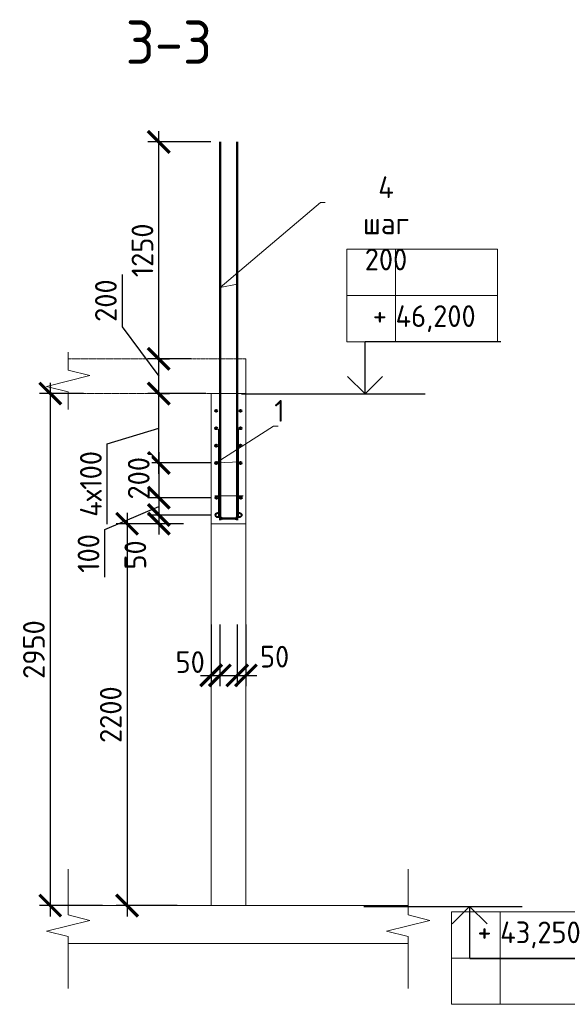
# Model space of a CAD drawing. Header units: millimetres. Extents: x 247266 to 730847, y -636031 to 10052.
# Tile 90 of 196: x 544652 to 550960, y -326539 to -315193. Entities that reach past the tile are written whole.
import ezdxf
from ezdxf import colors
from ezdxf.entities.mleader import LeaderData, LeaderLine
from ezdxf.math import Vec2, Vec3

# ---------------------------------------------------------------- set-up
doc = ezdxf.new("R2010")
doc.units = ezdxf.units.MM
doc.linetypes.add('01 Штриховая _4 мм_', pattern=[6, 3.5, -2.5])
for name, color, linetype, lineweight in [('AF_Perekritie', 7, 'Continuous', 18), ('AF_Stena', 7, 'Continuous', 18), ('KR_Fundament', 7, 'Continuous', 18), ('RAZMER', 7, 'Continuous', 15), ('Арм_хомуты', 7, 'Continuous', 18), ('Арм_шпильки', 7, 'Continuous', 18), ('Армирование', 7, 'Continuous', 40), ('АрмСтер', 7, 'Continuous', 50), ('АС-Таблицы', 7, 'Continuous', 20), ('отметки', 7, 'Continuous', 18), ('подоснова', 7, 'Continuous', 5)]:
    doc.layers.add(name, color=color, linetype=linetype, lineweight=lineweight)
doc.layers.add('РАЗМЕРЫ', color=7, linetype='Continuous')
doc.styles.add('GOST 2.304', font='CS_Gost2304.shx')
doc.styles.add('GOST-2.304_Type-B', font='GOST_Common.ttf')
doc.styles.add('ГОСТ', font='GOST_Common.ttf')
doc.dimstyles.new('мой 25', dxfattribs={"dimscale": 100, "dimtxt": 2.5, "dimasz": 2.5, "dimexe": 1.25, "dimexo": 0.625, "dimtad": 1, "dimdec": 0, "dimlfac": 0.5, "dimtxsty": 'GOST-2.304_Type-B', "dimblk": 'ARCHTICK', "dimcen": 2.5, "dimdle": 1.25, "dimaunit": 1, "dimadec": 1, "dimazin": 2, "dimtfac": 1, "dimtdec": 0, "dimtmove": 1, "dimatfit": 3, "dimfxl": 6, "dimfxlon": 1, "dimtfill": 1, "dimlwd": -1, "dimlwe": -1, "dimarcsym": 0})

# ---------------------------------------------------------------- blocks, each defined once
blk = doc.blocks.new('_None')
blk = doc.blocks.new('_ArchTick')
at = {"color": 0, "linetype": 'ByBlock', "const_width": 0.15}
blk.add_lwpolyline([(-0.5, -0.5), (0.5, 0.5)], dxfattribs=at)
blk = doc.blocks.new('*D1139')
at = {"layer": 'DEFPOINTS', "color": 0, "ltscale": 100}
for p in [(546217, -319101), (546254, -319101), (546217, -319501)]:
    blk.add_point(p, dxfattribs=at)
at = {"layer": 'РАЗМЕРЫ', "color": 0, "linetype": 'Continuous'}
for p, q in [((545832, -318130), (545832, -318731)), ((545832, -318731), (546254, -319301)), ((546254, -319626), (546254, -318976)), ((546279, -319101), (546379, -319101)), ((546279, -319501), (546379, -319501))]:
    blk.add_line(p, q, dxfattribs=at)
at = {"layer": 'РАЗМЕРЫ', "color": 0, "ltscale": 100, "xscale": 250, "yscale": 250, "zscale": 250}
for p, rotation in [((546254, -319101), 90), ((546254, -319501), 270)]:
    blk.add_blockref('_ArchTick', p, dxfattribs=dict(at, rotation=rotation))
at = {"layer": 'РАЗМЕРЫ', "color": 0, "lineweight": 0, "ltscale": 100, "insert": (545645, -318430), "char_height": 250, "attachment_point": 5, "rotation": 90, "style": 'GOST-2.304_Type-B', "bg_fill": 3, "box_fill_scale": 1.1, "bg_fill_color": 256, "bg_fill_true_color": 13158600, "bg_fill_transparency": 0}
blk.add_mtext('200', dxfattribs=at)
blk = doc.blocks.new('*D1140')
at = {"layer": 'DEFPOINTS', "color": 0, "ltscale": 100}
for p in [(546858, -322098), (546958, -322098), (546958, -322749)]:
    blk.add_point(p, dxfattribs=at)
at = {"layer": 'РАЗМЕРЫ', "color": 0, "linetype": 'Continuous'}
for p, q in [((546858, -322161), (546858, -322874)), ((546958, -322161), (546958, -322874)), ((546733, -322749), (547083, -322749))]:
    blk.add_line(p, q, dxfattribs=at)
at = {"layer": 'РАЗМЕРЫ', "color": 0, "ltscale": 100, "xscale": 250, "yscale": 250, "zscale": 250}
blk.add_blockref('_ArchTick', (546858, -322749), dxfattribs=at)
at = {"layer": 'РАЗМЕРЫ', "color": 0, "ltscale": 100, "xscale": 250, "yscale": 250, "zscale": 250, "rotation": 180}
blk.add_blockref('_ArchTick', (546958, -322749), dxfattribs=at)
at = {"layer": 'РАЗМЕРЫ', "color": 0, "lineweight": 0, "ltscale": 100, "insert": (546616, -322595), "char_height": 250, "attachment_point": 5, "style": 'GOST-2.304_Type-B', "bg_fill": 3, "box_fill_scale": 1.1, "bg_fill_color": 256, "bg_fill_true_color": 13158600, "bg_fill_transparency": 0}
blk.add_mtext('50', dxfattribs=at)
blk = doc.blocks.new('*D1141')
at = {"layer": 'DEFPOINTS', "color": 0, "ltscale": 100}
for p in [(547158, -322098), (547258, -322098), (547258, -322749)]:
    blk.add_point(p, dxfattribs=at)
at = {"layer": 'РАЗМЕРЫ', "color": 0, "linetype": 'Continuous'}
for p, q in [((547158, -322161), (547158, -322874)), ((547258, -322161), (547258, -322874)), ((547033, -322749), (547383, -322749))]:
    blk.add_line(p, q, dxfattribs=at)
at = {"layer": 'РАЗМЕРЫ', "color": 0, "ltscale": 100, "xscale": 250, "yscale": 250, "zscale": 250}
blk.add_blockref('_ArchTick', (547158, -322749), dxfattribs=at)
at = {"layer": 'РАЗМЕРЫ', "color": 0, "ltscale": 100, "xscale": 250, "yscale": 250, "zscale": 250, "rotation": 180}
blk.add_blockref('_ArchTick', (547258, -322749), dxfattribs=at)
at = {"layer": 'РАЗМЕРЫ', "color": 0, "lineweight": 0, "ltscale": 100, "insert": (547588, -322533), "char_height": 250, "attachment_point": 5, "style": 'GOST-2.304_Type-B', "bg_fill": 3, "box_fill_scale": 1.1, "bg_fill_color": 256, "bg_fill_true_color": 13158600, "bg_fill_transparency": 0}
blk.add_mtext('50', dxfattribs=at)
blk = doc.blocks.new('*D1142')
at = {"layer": 'DEFPOINTS', "color": 0, "ltscale": 100}
for p in [(545449, -319501), (545004, -325401), (547323, -325401)]:
    blk.add_point(p, dxfattribs=at)
at = {"layer": 'РАЗМЕРЫ', "color": 0, "linetype": 'Continuous'}
for p, q in [((545004, -319376), (545004, -325526)), ((545387, -319501), (544879, -319501)), ((545604, -325401), (544879, -325401))]:
    blk.add_line(p, q, dxfattribs=at)
at = {"layer": 'РАЗМЕРЫ', "color": 0, "ltscale": 100, "xscale": 250, "yscale": 250, "zscale": 250}
for p, rotation in [((545004, -319501), 90), ((545004, -325401), 270)]:
    blk.add_blockref('_ArchTick', p, dxfattribs=dict(at, rotation=rotation))
at = {"layer": 'РАЗМЕРЫ', "color": 0, "lineweight": 0, "ltscale": 100, "insert": (544816, -322451), "char_height": 250, "attachment_point": 5, "rotation": 90, "style": 'GOST-2.304_Type-B', "bg_fill": 3, "box_fill_scale": 1.1, "bg_fill_color": 256, "bg_fill_true_color": 13158600, "bg_fill_transparency": 0}
blk.add_mtext('2950', dxfattribs=at)
blk = doc.blocks.new('*D1143')
at = {"layer": 'DEFPOINTS', "color": 0, "ltscale": 100}
for p in [(546217, -319101), (546254, -319101), (546217, -319501)]:
    blk.add_point(p, dxfattribs=at)
at = {"layer": 'РАЗМЕРЫ', "color": 0, "linetype": 'Continuous'}
for p, q in [((545832, -318130), (545832, -318731)), ((545832, -318731), (546254, -319301)), ((546254, -319626), (546254, -318976)), ((546279, -319101), (546379, -319101)), ((546279, -319501), (546379, -319501))]:
    blk.add_line(p, q, dxfattribs=at)
at = {"layer": 'РАЗМЕРЫ', "color": 0, "ltscale": 100, "xscale": 250, "yscale": 250, "zscale": 250}
for p, rotation in [((546254, -319101), 90), ((546254, -319501), 270)]:
    blk.add_blockref('_ArchTick', p, dxfattribs=dict(at, rotation=rotation))
at = {"layer": 'РАЗМЕРЫ', "color": 0, "lineweight": 0, "ltscale": 100, "insert": (545645, -318430), "char_height": 250, "attachment_point": 5, "rotation": 90, "style": 'GOST-2.304_Type-B', "bg_fill": 3, "box_fill_scale": 1.1, "bg_fill_color": 256, "bg_fill_true_color": 13158600, "bg_fill_transparency": 0}
blk.add_mtext('200', dxfattribs=at)
blk = doc.blocks.new('*D1144')
at = {"layer": 'DEFPOINTS', "color": 0, "ltscale": 100}
for p in [(546254, -319501), (546858, -319501), (546780, -320301)]:
    blk.add_point(p, dxfattribs=at)
at = {"layer": 'РАЗМЕРЫ', "color": 0, "linetype": 'Continuous'}
for p, q in [((546254, -320426), (546254, -319376)), ((546796, -319501), (546129, -319501)), ((545660, -320079), (546254, -319901)), ((545660, -321005), (545660, -320079)), ((546717, -320301), (546129, -320301))]:
    blk.add_line(p, q, dxfattribs=at)
at = {"layer": 'РАЗМЕРЫ', "color": 0, "ltscale": 100, "xscale": 250, "yscale": 250, "zscale": 250}
for p, rotation in [((546254, -319501), 90), ((546254, -320301), 270)]:
    blk.add_blockref('_ArchTick', p, dxfattribs=dict(at, rotation=rotation))
at = {"layer": 'РАЗМЕРЫ', "color": 0, "lineweight": 0, "ltscale": 100, "insert": (545472, -320542), "char_height": 250, "attachment_point": 5, "rotation": 90, "style": 'GOST-2.304_Type-B', "bg_fill": 3, "box_fill_scale": 1.1, "bg_fill_color": 256, "bg_fill_true_color": 13158600, "bg_fill_transparency": 0}
blk.add_mtext('4х100', dxfattribs=at)
blk = doc.blocks.new('*D1145')
at = {"layer": 'DEFPOINTS', "color": 0, "ltscale": 100}
for p in [(546254, -316601), (547361, -316601), (546692, -319101)]:
    blk.add_point(p, dxfattribs=at)
at = {"layer": 'РАЗМЕРЫ', "color": 0, "linetype": 'Continuous'}
for p, q in [((546254, -319226), (546254, -316476)), ((546854, -316601), (546129, -316601)), ((546629, -319101), (546129, -319101))]:
    blk.add_line(p, q, dxfattribs=at)
at = {"layer": 'РАЗМЕРЫ', "color": 0, "ltscale": 100, "xscale": 250, "yscale": 250, "zscale": 250}
for p, rotation in [((546254, -316601), 90), ((546254, -319101), 270)]:
    blk.add_blockref('_ArchTick', p, dxfattribs=dict(at, rotation=rotation))
at = {"layer": 'РАЗМЕРЫ', "color": 0, "lineweight": 0, "ltscale": 100, "insert": (546066, -317851), "char_height": 250, "attachment_point": 5, "rotation": 90, "style": 'GOST-2.304_Type-B', "bg_fill": 3, "box_fill_scale": 1.1, "bg_fill_color": 256, "bg_fill_true_color": 13158600, "bg_fill_transparency": 0}
blk.add_mtext('1250', dxfattribs=at)
blk = doc.blocks.new('*U192')
at = {"color": 0, "linetype": 'ByBlock', "lineweight": -2}
for p, q in [((-109, 25), (-105, 1027)), ((-95, 1027), (-105, 1027)), ((-99, 25), (-95, 1027)), ((99, 25), (103, 1026)), ((103, 1026), (113, 1026)), ((109, 25), (113, 1026)), ((-108, 16), (-109, 25)), ((-104, 8), (-108, 16)), ((-99, 1), (-104, 8)), ((-98, 19), (-99, 25)), ((-92, -5), (-99, 1)), ((-96, 13), (-98, 19)), ((-92, 8), (-96, 13)), ((-87, 4), (-92, 8)), ((-81, 1), (-87, 4)), ((-74, 0), (-81, 1)), ((-74, 0), (74, 0)), ((74, 0), (81, 1)), ((81, 1), (87, 3)), ((87, 3), (92, 7)), ((92, 7), (96, 12)), ((96, 12), (98, 18)), ((98, 18), (99, 25)), ((99, 0), (105, 7)), ((105, 7), (108, 16)), ((108, 16), (109, 25)), ((-83, -9), (-92, -5)), ((-74, -10), (-83, -9)), ((74, -10), (-74, -10)), ((74, -10), (83, -9)), ((83, -9), (92, -6)), ((92, -6), (99, 0))]:
    blk.add_line(p, q, dxfattribs=at)
at = {"style": 'GOST 2.304', "oblique": 15, "flags": 9}
for tag, p in [('ПОЗИЦИЯ', (1066, -185)), ('ДИАМЕТР', (1066, -189)), ('КЛАСС', (1066, -194)), ('ДЛИНА', (1067, -199)), ('МАССА', (1067, -204))]:
    blk.add_attdef(tag, p, '', height=2.5, dxfattribs=at)
blk = doc.blocks.new('*D1244')
at = {"layer": 'DEFPOINTS', "color": 0, "ltscale": 100}
for p in [(546916, -320301), (546254, -320701), (546918, -320701)]:
    blk.add_point(p, dxfattribs=at)
at = {"layer": 'РАЗМЕРЫ', "color": 0, "linetype": 'Continuous'}
for p, q in [((546254, -320176), (546254, -320826)), ((546854, -320301), (546129, -320301)), ((546854, -320701), (546129, -320701))]:
    blk.add_line(p, q, dxfattribs=at)
at = {"layer": 'РАЗМЕРЫ', "color": 0, "ltscale": 100, "xscale": 250, "yscale": 250, "zscale": 250}
for p, rotation in [((546254, -320301), 90), ((546254, -320701), 270)]:
    blk.add_blockref('_ArchTick', p, dxfattribs=dict(at, rotation=rotation))
at = {"layer": 'РАЗМЕРЫ', "color": 0, "lineweight": 0, "ltscale": 100, "insert": (546023, -320477), "char_height": 250, "attachment_point": 5, "rotation": 90, "style": 'GOST-2.304_Type-B', "bg_fill": 3, "box_fill_scale": 1.1, "bg_fill_color": 256, "bg_fill_true_color": 13158600, "bg_fill_transparency": 0}
blk.add_mtext('200', dxfattribs=at)
blk = doc.blocks.new('*D1245')
at = {"layer": 'DEFPOINTS', "color": 0, "ltscale": 100}
for p in [(546918, -320701), (546254, -320901), (546933, -320901)]:
    blk.add_point(p, dxfattribs=at)
at = {"layer": 'РАЗМЕРЫ', "color": 0, "linetype": 'Continuous'}
for p, q in [((546254, -320576), (546254, -321026)), ((546854, -320701), (546129, -320701)), ((545632, -321068), (546254, -320801)), ((546854, -320901), (546129, -320901)), ((545632, -321618), (545632, -321068))]:
    blk.add_line(p, q, dxfattribs=at)
at = {"layer": 'РАЗМЕРЫ', "color": 0, "ltscale": 100, "xscale": 250, "yscale": 250, "zscale": 250}
for p, rotation in [((546254, -320701), 90), ((546254, -320901), 270)]:
    blk.add_blockref('_ArchTick', p, dxfattribs=dict(at, rotation=rotation))
at = {"layer": 'РАЗМЕРЫ', "color": 0, "lineweight": 0, "ltscale": 100, "insert": (545445, -321343), "char_height": 250, "attachment_point": 5, "rotation": 90, "style": 'GOST-2.304_Type-B', "bg_fill": 3, "box_fill_scale": 1.1, "bg_fill_color": 256, "bg_fill_true_color": 13158600, "bg_fill_transparency": 0}
blk.add_mtext('100', dxfattribs=at)
blk = doc.blocks.new('*D1246')
at = {"layer": 'DEFPOINTS', "color": 0, "ltscale": 100}
for p in [(546933, -320901), (546254, -321001), (546601, -321001)]:
    blk.add_point(p, dxfattribs=at)
at = {"layer": 'РАЗМЕРЫ', "color": 0, "linetype": 'Continuous'}
for p, q in [((546254, -320776), (546254, -321126)), ((546854, -320901), (546129, -320901)), ((546539, -321001), (546129, -321001))]:
    blk.add_line(p, q, dxfattribs=at)
at = {"layer": 'РАЗМЕРЫ', "color": 0, "ltscale": 100, "xscale": 250, "yscale": 250, "zscale": 250}
for p, rotation in [((546254, -320901), 270), ((546254, -321001), 90)]:
    blk.add_blockref('_ArchTick', p, dxfattribs=dict(at, rotation=rotation))
at = {"layer": 'РАЗМЕРЫ', "color": 0, "lineweight": 0, "ltscale": 100, "insert": (545984, -321361), "char_height": 250, "attachment_point": 5, "rotation": 90, "style": 'GOST-2.304_Type-B', "bg_fill": 3, "box_fill_scale": 1.1, "bg_fill_color": 256, "bg_fill_true_color": 13158600, "bg_fill_transparency": 0}
blk.add_mtext('50', dxfattribs=at)
blk = doc.blocks.new('*D1263')
at = {"layer": 'DEFPOINTS', "color": 0, "ltscale": 100}
for p in [(546601, -321001), (545889, -325401), (546528, -325401)]:
    blk.add_point(p, dxfattribs=at)
at = {"layer": 'РАЗМЕРЫ', "color": 0, "linetype": 'Continuous'}
for p, q in [((545889, -320876), (545889, -325526)), ((546489, -321001), (545764, -321001)), ((546465, -325401), (545764, -325401))]:
    blk.add_line(p, q, dxfattribs=at)
at = {"layer": 'РАЗМЕРЫ', "color": 0, "ltscale": 100, "xscale": 250, "yscale": 250, "zscale": 250}
for p, rotation in [((545889, -321001), 90), ((545889, -325401), 270)]:
    blk.add_blockref('_ArchTick', p, dxfattribs=dict(at, rotation=rotation))
at = {"layer": 'РАЗМЕРЫ', "color": 0, "lineweight": 0, "ltscale": 100, "insert": (545701, -323201), "char_height": 250, "attachment_point": 5, "rotation": 90, "style": 'GOST-2.304_Type-B', "bg_fill": 3, "box_fill_scale": 1.1, "bg_fill_color": 256, "bg_fill_true_color": 13158600, "bg_fill_transparency": 0}
blk.add_mtext('2200', dxfattribs=at)
blk = doc.blocks.new('*T2960')
at = {"layer": 'DEFPOINTS', "color": 8, "linetype": 'ByBlock', "lineweight": 0}
for p, q in [((0, 1067), (1734, 1067)), ((0, 0), (0, 1067)), ((561, 0), (561, 1067)), ((1734, 0), (1734, 1067)), ((0, 533), (1734, 533)), ((0, 0), (1734, 0))]:
    blk.add_line(p, q, dxfattribs=at)
at = {"layer": 'АС-Таблицы', "color": 0, "char_height": 250, "style": 'ГОСТ'}
for s, insert, width, attachment_point in [('+', (461, 967), 361.22, 3), ('43,250', (561, 800), 1173.09, 4)]:
    blk.add_mtext(s, dxfattribs=dict(at, insert=insert, width=width, attachment_point=attachment_point))
blk = doc.blocks.new('*T2968')
at = {"layer": 'DEFPOINTS', "color": 8, "linetype": 'ByBlock', "lineweight": 0}
for p, q in [((0, 0), (1734, 0)), ((0, 0), (0, -1067)), ((561, 0), (561, -1067)), ((1734, 0), (1734, -1067)), ((0, -533), (1734, -533)), ((0, -1067), (1734, -1067))]:
    blk.add_line(p, q, dxfattribs=at)
at = {"layer": 'АС-Таблицы', "color": 0, "char_height": 250, "style": 'ГОСТ'}
for s, insert, width, attachment_point in [('+', (461, -633), 361.22, 3), ('46,200', (561, -800), 1173.09, 4)]:
    blk.add_mtext(s, dxfattribs=dict(at, insert=insert, width=width, attachment_point=attachment_point))

msp = doc.modelspace()

# ---------------------------------------------------------------- linework, layer by layer
for points in [[(548152.9, -319503.74), (548987.47, -319503.74)], [(548487.03, -319503.74), (549321.6, -319503.74)], [(548617.9, -325411.27), (550441.57, -325411.27)]]:
    msp.add_lwpolyline(points)
at = {"layer": 'AF_Perekritie', "linetype": '01 Штриховая _4 мм_', "lineweight": 9}
for p, q in [((547258.39, -319100.96), (545209.81, -319100.96)), ((545209.81, -319500.96), (547258.39, -319500.96))]:
    msp.add_line(p, q, dxfattribs=at)
at = {"layer": 'AF_Stena', "lineweight": 20}
for p, q in [((546858.39, -319500.96), (546858.39, -325400.96)), ((547258.39, -319500.96), (546858.39, -319500.96)), ((547258.39, -325400.96), (547258.39, -319500.96))]:
    msp.add_line(p, q, dxfattribs=at)
for points in [[(545209.81, -319175.96), (545209.81, -319025.96)], [(545209.81, -319175.96), (545209.81, -319230.96)], [(545209.81, -319230.96), (545459.81, -319293.46)], [(545459.81, -319293.46), (544959.81, -319418.46)], [(544959.81, -319418.46), (545209.81, -319480.96)], [(545209.81, -319480.96), (545209.81, -319535.96)], [(545209.81, -319535.96), (545209.81, -319685.96)], [(545209.81, -325454.3), (545209.81, -324982.44)], [(549126.2, -325454.3), (549126.2, -324982.44)], [(545209.81, -325454.3), (545209.81, -325509.3)], [(549126.2, -325454.3), (549126.2, -325509.3)], [(545459.81, -325571.8), (544959.81, -325696.8)], [(545209.81, -325509.3), (545459.81, -325571.8)], [(549376.2, -325571.8), (548876.2, -325696.8)], [(549126.2, -325509.3), (549376.2, -325571.8)], [(544959.81, -325696.8), (545209.81, -325759.3)], [(548876.2, -325696.8), (549126.2, -325759.3)], [(545209.81, -325759.3), (545209.81, -325814.3)], [(545209.81, -325814.3), (545209.81, -326358.41)], [(549126.2, -325759.3), (549126.2, -325814.3)], [(549126.2, -325814.3), (549126.2, -326358.41)]]:
    msp.add_lwpolyline(points, dxfattribs=at)
at = {"layer": 'KR_Fundament', "lineweight": 9}
for p, q in [((549126.2, -325400.96), (545209.81, -325400.96)), ((545209.81, -325836.81), (549126.2, -325836.81))]:
    msp.add_line(p, q, dxfattribs=at)
at = {"layer": 'RAZMER', "ltscale": 100}
for p, q in [((548631.41, -318901.97), (550193.91, -318901.97)), ((548631.41, -318904.61), (550193.91, -318904.61)), ((548631.41, -318904.61), (550193.91, -318904.61)), ((549836.36, -326010.4), (551398.86, -326010.4)), ((549836.36, -326010.4), (551398.86, -326010.4)), ((549836.36, -326013.04), (551398.86, -326013.04))]:
    msp.add_line(p, q, dxfattribs=at)
at = {"layer": 'Арм_шпильки'}
msp.add_line((546898.39, -320681.12), (547227.89, -320681.12), dxfattribs=at)
at = {"layer": 'Армирование', "ltscale": 100}
for centre in [(546918.39, -320701.12), (547198.39, -320701.12)]:
    msp.add_circle(centre, 12, dxfattribs=at)
at = {"layer": 'АрмСтер', "ltscale": 15}
for p, q in [((546959.67, -320959.06), (546959.67, -316600.96)), ((547158.09, -320959.06), (547158.09, -316600.96))]:
    msp.add_line(p, q, dxfattribs=at)
at = {"layer": 'отметки', "linetype": 'Continuous', "lineweight": 25, "ltscale": 100}
for p, q in [((548629.88, -319503.74), (548629.88, -318903.74)), ((549834.83, -325411.27), (549834.83, -326011.27))]:
    msp.add_line(p, q, dxfattribs=at)
for points in [[(548429.88, -319303.74), (548629.88, -319503.74), (548829.88, -319303.74)], [(549634.83, -325611.27), (549834.83, -325411.27), (550034.83, -325611.27)]]:
    msp.add_lwpolyline(points, dxfattribs=at)

# ---------------------------------------------------------------- block references
for name, p in [('*T2968', (548420.46, -317837.95)), ('*T2960', (549625.41, -326538.77))]:
    msp.add_blockref(name, p)

# ---------------------------------------------------------------- texts
at = {"layer": 'РАЗМЕРЫ', "insert": (546370.59, -315451.96), "char_height": 500, "attachment_point": 5, "style": 'GOST-2.304_Type-B'}
msp.add_mtext_dynamic_manual_height_columns('3-3', width=3941.2128, gutter_width=625, heights=[0], dxfattribs=at)

# ---------------------------------------------------------------- leaders
at = {"layer": 'подоснова'}
ml = msp.add_multileader_mtext('Standard', dxfattribs=at)
ml.set_content('1 ', color=256, style='GOST-2.304_Type-B')
ml.set_leader_properties(color=256, linetype='ByLayer', lineweight=15)
ml.set_arrow_properties(name='NONE')
ml.build(insert=Vec2(0, 0))
ml.multileader.update_dxf_attribs({"text_left_attachment_type": 6, "text_right_attachment_type": 6, "dogleg_length": 10, "arrow_head_size": 18})
ctx = ml.context
ctx.base_point, ctx.char_height, ctx.arrow_head_size, ctx.landing_gap_size, ctx.plane_origin = Vec3(547587.39, -319875.58), 250, 18, 20, Vec3(546592.87, -319435.3)
ctx.left_attachment, ctx.right_attachment, ctx.text_align_type = 6, 6, 1
notes = []
notes.append((ctx, [(0, (1, 1, 0), (547577.35, -319875.58), (1, 0), 10, [(1, [(547199.33, -320288.18), (546915.48, -320297.56)], 0, [])])]))
ctx.mtext.insert, ctx.mtext.width, ctx.mtext.alignment, ctx.mtext.flow_direction = Vec3(547644.89, -319575.58), 22.8978, 2, 5
for ctx, leaders in notes:
    for number, flags, end, landing, length, lines in leaders:
        leader = LeaderData()
        leader.index, (leader.has_last_leader_line, leader.has_dogleg_vector, leader.attachment_direction) = number, flags
        leader.last_leader_point, leader.dogleg_vector, leader.dogleg_length = Vec3(end), Vec3(landing), length
        for number, points, colour, breaks in lines:
            line = LeaderLine()
            line.index, line.vertices, line.color, line.breaks = number, Vec3.list(points), colors.encode_raw_color(colour), breaks
            leader.lines.append(line)
        ctx.leaders.append(leader)

# ---------------------------------------------------------------- next in the draw order: dimensions: what is measured, and where the dimension line sits
at = {"layer": 'РАЗМЕРЫ', "lineweight": 0}
dim = msp.add_linear_dim(base=(546253.67, -319100.96), p1=(546216.67, -319500.96), p2=(546216.91, -319100.96), angle=90, dimstyle='мой 25', dxfattribs=at)
dim.commit()
dim.dimension.update_dxf_attribs({"geometry": '*D1139', "text_midpoint": (545832.19, -318668.23), "dimtype": 160})
dim = msp.add_linear_dim(base=(546958.35, -322748.55), p1=(546858.39, -322098.38), p2=(546958.35, -322098.38), dimstyle='мой 25', dxfattribs=at)
dim.commit()
dim.dimension.update_dxf_attribs({"geometry": '*D1140', "text_midpoint": (546615.76, -322783.12), "dimtype": 160})

# ---------------------------------------------------------------- next in the draw order: dimensions: what is measured, and where the dimension line sits
dim = msp.add_linear_dim(base=(547258.39, -322748.55), p1=(547158.35, -322098.38), p2=(547258.39, -322098.38), dimstyle='мой 25', dxfattribs=at)
dim.commit()
dim.dimension.update_dxf_attribs({"geometry": '*D1141', "text_midpoint": (547588, -322720.54), "dimtype": 160})

# ---------------------------------------------------------------- next in the draw order: dimensions: what is measured, and where the dimension line sits
dim = msp.add_linear_dim(base=(545003.83, -325400.96), p1=(545449.34, -319500.96), p2=(547322.61, -325400.96), angle=90, dimstyle='мой 25', dxfattribs=at)
dim.commit()
dim.dimension.update_dxf_attribs({"geometry": '*D1142', "text_midpoint": (544816.2, -322450.96)})

# ---------------------------------------------------------------- next in the draw order: linework, layer by layer
msp.add_lwpolyline([(547208.21, -319503.74), (549031.88, -319503.74)])
at = {"layer": 'AF_Stena', "lineweight": 20}
msp.add_line((547258.39, -319500.96), (547258.39, -319101.98), dxfattribs=at)
at = {"layer": 'Армирование', "ltscale": 100}
for centre, radius in [((547196.1, -319701.23), 12), ((547196.1, -319901.23), 12), ((547196.1, -320101.23), 12), ((547196.1, -320301.23), 12), ((547183.31, -320900.96), 25)]:
    msp.add_circle(centre, radius, dxfattribs=at)

# ---------------------------------------------------------------- next in the draw order: block references
at = {"layer": 'Арм_хомуты', "lineweight": 40, "rotation": 0.209348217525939}
msp.add_blockref('*U192', (547058.88, -320936.62), dxfattribs=at)

# ---------------------------------------------------------------- next in the draw order: dimensions: what is measured, and where the dimension line sits
at = {"layer": 'РАЗМЕРЫ', "lineweight": 0}
dim = msp.add_linear_dim(base=(546253.67, -319100.96), p1=(546216.67, -319500.96), p2=(546216.91, -319100.96), angle=90, dimstyle='мой 25', dxfattribs=at)
dim.commit()
dim.dimension.update_dxf_attribs({"geometry": '*D1143', "text_midpoint": (545832.19, -318668.23), "dimtype": 160})

# ---------------------------------------------------------------- next in the draw order: dimensions: what is measured, and where the dimension line sits
dim = msp.add_linear_dim(base=(546253.67, -316600.96), p1=(546691.85, -319100.96), p2=(547361.4, -316600.96), angle=90, dimstyle='мой 25', dxfattribs=at)
dim.commit()
dim.dimension.update_dxf_attribs({"geometry": '*D1145', "text_midpoint": (546066.05, -317850.96)})
dim = msp.add_linear_dim(base=(546253.67, -319500.96), p1=(546779.66, -320301.23), p2=(546858.39, -319500.96), angle=90, text='4х100', dimstyle='мой 25', dxfattribs=at)
dim.commit()
dim.dimension.update_dxf_attribs({"geometry": '*D1144', "text_midpoint": (545471.92, -320141.83)})

# ---------------------------------------------------------------- next in the draw order: linework, layer by layer
at = {"layer": 'Армирование', "ltscale": 100}
for centre, radius in [((546916.1, -319701.23), 12), ((546916.1, -319901.23), 12), ((546916.1, -320301.23), 12), ((546933.31, -320900.96), 25)]:
    msp.add_circle(centre, radius, dxfattribs=at)

# ---------------------------------------------------------------- next in the draw order: leaders
at = {"layer": 'РАЗМЕРЫ', "lineweight": 0}
ml = msp.add_multileader_mtext('Standard', dxfattribs=at)
ml.set_content('4 шаг 200', color=256, style='GOST-2.304_Type-B')
ml.set_leader_properties(color=256, linetype='ByLayer', lineweight=15)
ml.set_arrow_properties(name='NONE')
ml.build(insert=Vec2(0, 0))
ml.multileader.update_dxf_attribs({"text_left_attachment_type": 6, "text_right_attachment_type": 6, "dogleg_length": 10, "arrow_head_size": 18})
ctx = ml.context
ctx.base_point, ctx.char_height, ctx.arrow_head_size, ctx.landing_gap_size, ctx.plane_origin = Vec3(548128.42, -317298.27), 250, 18, 20, Vec3(546658.78, -317225.78)
ctx.left_attachment, ctx.right_attachment, ctx.text_align_type = 6, 6, 1
notes = []
notes.append((ctx, [(0, (1, 1, 0), (548117.8, -317298.52), (1, 0), 10, [(1, [(547158.09, -318242.29), (546959.67, -318280.14)], 0, [])])]))
ctx.mtext.insert, ctx.mtext.width, ctx.mtext.alignment, ctx.mtext.flow_direction = Vec3(548871.52, -316998.27), 22.8978, 2, 5
for ctx, leaders in notes:
    for number, flags, end, landing, length, lines in leaders:
        leader = LeaderData()
        leader.index, (leader.has_last_leader_line, leader.has_dogleg_vector, leader.attachment_direction) = number, flags
        leader.last_leader_point, leader.dogleg_vector, leader.dogleg_length = Vec3(end), Vec3(landing), length
        for number, points, colour, breaks in lines:
            line = LeaderLine()
            line.index, line.vertices, line.color, line.breaks = number, Vec3.list(points), colors.encode_raw_color(colour), breaks
            leader.lines.append(line)
        ctx.leaders.append(leader)

# ---------------------------------------------------------------- next in the draw order: dimensions: what is measured, and where the dimension line sits
dim = msp.add_linear_dim(base=(546253.67, -320701.12), p1=(546916.1, -320301.23), p2=(546918.39, -320701.12), angle=90, dimstyle='мой 25', dxfattribs=at)
dim.commit()
dim.dimension.update_dxf_attribs({"geometry": '*D1244', "text_midpoint": (546210.72, -320476.73), "dimtype": 160})

# ---------------------------------------------------------------- next in the draw order: linework, layer by layer
at = {"layer": 'Армирование', "ltscale": 100}
msp.add_circle((546916.1, -320101.23), 12, dxfattribs=at)

# ---------------------------------------------------------------- next in the draw order: dimensions: what is measured, and where the dimension line sits
at = {"layer": 'РАЗМЕРЫ', "lineweight": 0}
dim = msp.add_linear_dim(base=(546253.67, -320900.96), p1=(546918.39, -320701.12), p2=(546933.31, -320900.96), angle=90, dimstyle='мой 25', dxfattribs=at)
dim.commit()
dim.dimension.update_dxf_attribs({"geometry": '*D1245', "text_midpoint": (545632.43, -321130.2), "dimtype": 160})

# ---------------------------------------------------------------- next in the draw order: dimensions: what is measured, and where the dimension line sits
dim = msp.add_linear_dim(base=(546253.67, -321000.96), p1=(546933.31, -320900.96), p2=(546601.1, -321000.96), angle=90, dimstyle='мой 25', dxfattribs=at)
dim.commit()
dim.dimension.update_dxf_attribs({"geometry": '*D1246', "text_midpoint": (546171.21, -321360.75), "dimtype": 160})

# ---------------------------------------------------------------- next in the draw order: linework, layer by layer
at = {"layer": 'AF_Stena', "lineweight": 20}
msp.add_line((546858.39, -321002.32), (547258.39, -321002.32), dxfattribs=at)

# ---------------------------------------------------------------- next in the draw order: dimensions: what is measured, and where the dimension line sits
at = {"layer": 'РАЗМЕРЫ', "lineweight": 0}
dim = msp.add_linear_dim(base=(545888.8, -325400.96), p1=(546601.1, -321000.96), p2=(546527.91, -325400.96), angle=90, dimstyle='мой 25', dxfattribs=at)
dim.commit()
dim.dimension.update_dxf_attribs({"geometry": '*D1263', "text_midpoint": (545701.17, -323200.96)})

doc.saveas('drawing.dxf')
